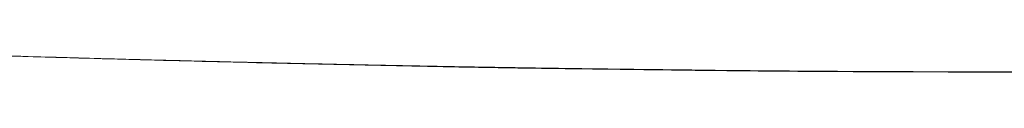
# Model space of a CAD drawing. Header units: centimetres. Extents: x -28 to 145, y -313 to 96.
# Tile 28 of 64: x -16.322 to -0.503, y -68.745 to -68.484. Entities that reach past the tile are written whole.
import ezdxf

# ---------------------------------------------------------------- set-up
doc = ezdxf.new("R2010")
doc.units = ezdxf.units.CM
doc.layers.add('Main lines', color=7, linetype='Continuous', lineweight=13, true_color=0x000000)
doc.layers.add('Predefinito', color=7, linetype='Continuous', true_color=0x000000)

# ---------------------------------------------------------------- blocks, each defined once
blk = doc.blocks.new('CB-298_Petal_Stacked_2D_Front')
at = {"layer": 'Main lines'}
blk.add_line((-5.987, 129.953), (-4.493, 129.936), dxfattribs=at)
blk.add_line((-5.987, 129.953), (-4.493, 129.936), dxfattribs=at)
for points in [[(-16.537, 130.174), (-16.108, 130.161), (-15.123, 130.133), (-14.842, 130.126)], [(-16.537, 130.174), (-16.108, 130.161), (-15.123, 130.133), (-14.842, 130.126)], [(-2.997, 129.925), (-1.499, 129.919), (0, 129.917)], [(-2.997, 129.925), (-1.499, 129.919), (0, 129.917)]]:
    blk.add_lwpolyline(points, dxfattribs=at)
for points, knots in [([(0, 129.917), (-0.5, 129.917), (-0.999, 129.918), (-1.499, 129.919), (-1.999, 129.921), (-2.498, 129.923), (-2.997, 129.925), (-3.496, 129.928), (-3.994, 129.931), (-4.493, 129.936), (-4.991, 129.941), (-5.49, 129.947), (-5.987, 129.953), (-7, 129.966), (-7.962, 129.977), (-8.968, 129.995), (-9.949, 130.012), (-10.954, 130.033), (-11.925, 130.054), (-12.94, 130.077), (-13.831, 130.099), (-14.842, 130.126), (-15.319, 130.139), (-15.796, 130.153), (-16.273, 130.166), (-16.361, 130.169), (-16.449, 130.171), (-16.537, 130.174)], [264.90665, 264.90665, 264.90665, 264.90665, 266.405605, 266.405605, 266.405605, 267.905294, 267.905294, 267.905294, 269.405003, 269.405003, 269.405003, 270.903884, 270.903884, 270.903884, 273.910701, 273.910701, 273.910701, 276.907581, 276.907581, 276.907581, 279.890478, 279.890478, 279.890478, 281.361647, 281.361647, 281.361647, 281.633101, 281.633101, 281.633101, 281.633101]), ([(0, 129.913), (-0.681, 129.913), (-1.36, 129.915), (-2.718, 129.919), (-3.397, 129.922), (-4.413, 129.93), (-4.751, 129.934), (-5.428, 129.941), (-5.766, 129.946), (-6.442, 129.954), (-6.78, 129.959), (-7.455, 129.967), (-7.793, 129.972), (-8.467, 129.981), (-8.803, 129.987), (-9.475, 129.999), (-9.81, 130.006), (-10.48, 130.02), (-10.814, 130.028), (-11.481, 130.042), (-11.814, 130.049), (-13.476, 130.086), (-14.797, 130.123), (-16.108, 130.161)], [0, 0, 0, 0, 20.386077, 20.386077, 40.772154, 40.772154, 50.965192, 50.965192, 61.158231, 61.158231, 71.351269, 71.351269, 81.544308, 81.544308, 91.737346, 91.737346, 101.930385, 101.930385, 112.123423, 112.123423, 122.316462, 122.316462, 163.088616, 163.088616, 163.088616, 163.088616])]:
    blk.add_open_spline(points, degree=3, knots=knots, dxfattribs=at)
for points, weights in [([(-14.842, 130.126), (-13.384, 130.086), (-11.925, 130.054)], [1, 0.999996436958, 1]), ([(-14.842, 130.126), (-13.384, 130.086), (-11.925, 130.054)], [1, 0.999996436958, 1]), ([(-11.925, 130.054), (-10.447, 130.021), (-8.968, 129.995)], [1, 0.999997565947, 1]), ([(-11.925, 130.054), (-10.447, 130.021), (-8.968, 129.995)], [1, 0.999997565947, 1]), ([(-8.968, 129.995), (-7.478, 129.97), (-5.987, 129.953)], [1, 0.999996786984, 1]), ([(-8.968, 129.995), (-7.478, 129.97), (-5.987, 129.953)], [1, 0.999996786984, 1]), ([(-4.493, 129.936), (-3.745, 129.929), (-2.997, 129.925)], [1, 0.999997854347, 1]), ([(-4.493, 129.936), (-3.745, 129.929), (-2.997, 129.925)], [1, 0.999997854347, 1])]:
    blk.add_rational_spline(points, weights, degree=2, dxfattribs=at)

msp = doc.modelspace()

# ---------------------------------------------------------------- block references
at = {"layer": 'Predefinito'}
msp.add_blockref('CB-298_Petal_Stacked_2D_Front', (0, -198.658), dxfattribs=at)

doc.saveas('drawing.dxf')
